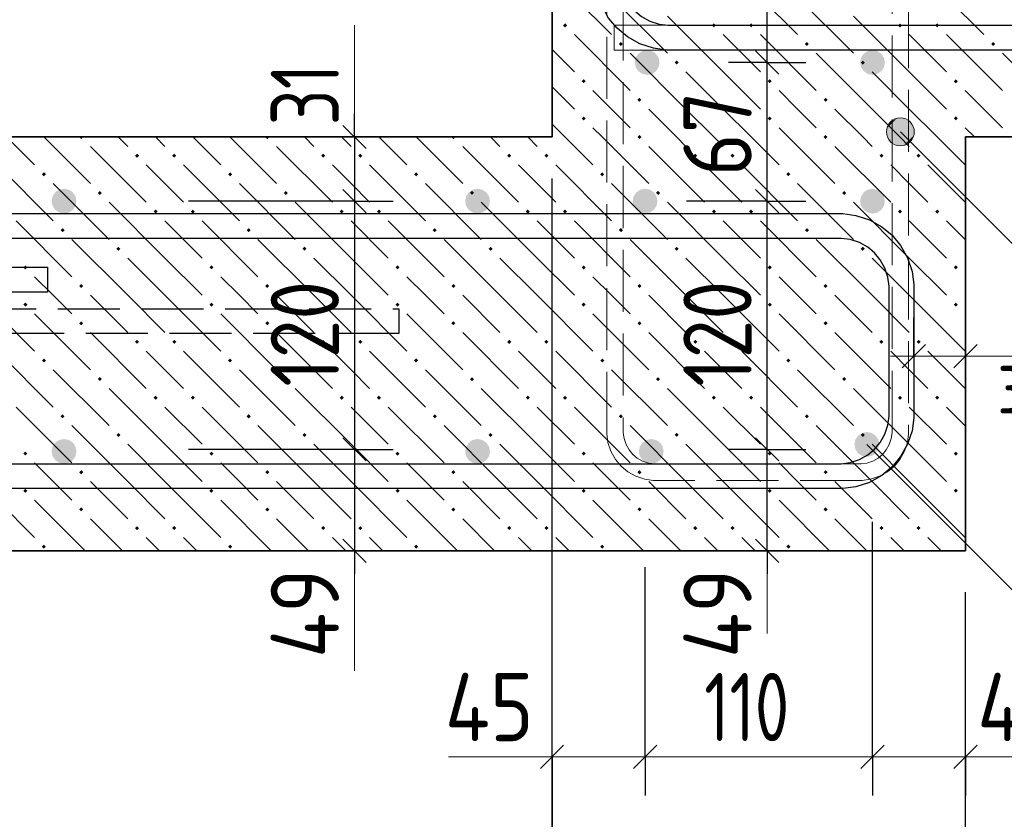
# Model space of a CAD drawing. Header units: millimetres. Extents: x 0 to 50400, y 0 to 35640.
# Tile 6 of 40: x 12764 to 16573, y 3687 to 6779. Entities that reach past the tile are written whole.
import ezdxf

# ---------------------------------------------------------------- set-up
doc = ezdxf.new("R2010")
doc.units = ezdxf.units.MM
doc.linetypes.add('______2', pattern=[324, 240, -84])
for name, color, linetype, lineweight in [('Standard', 7, 'Continuous', 25), ('ЖБ Перекрытие верхний уровень', 7, 'Continuous', 35), ('ЖБ Перекрытие нижний уровень с отделкой', 7, 'Continuous', 35), ('Размерная линия_ общее', 7, 'Continuous', 13), ('Текст_ общее', 7, 'Continuous', 25)]:
    doc.layers.add(name, color=color, linetype=linetype, lineweight=lineweight)
for name, color, linetype, lineweight, true_color in [('Обрамление П-обр. равн.', 7, 'Continuous', 25, 0x5f1e0f), ('Поперечное армирование AW фон', 7, '______2', 13, 0xa0a0a0), ('Фоновоя арматура Х1', 7, 'Continuous', 18, 0x656565)]:
    doc.layers.add(name, color=color, linetype=linetype, lineweight=lineweight, true_color=true_color)
doc.layers.add('Стена фоновая арматура Х1', color=7, linetype='______2', true_color=0xa0a0a0)
doc.styles.add('ISOCPEUR', font='txt')

msp = doc.modelspace()

# ---------------------------------------------------------------- hatches: boundary and pattern name
at = {"layer": 'ЖБ Перекрытие верхний уровень', "linetype": 'Continuous', "lineweight": 18, "transparency": 33554687}
for points in [[(14865.7, 6757.4), (14873.5, 6765.2), (14881.3, 6757.4), (14873.5, 6749.6)], [(15441.7, 6757.4), (15449.5, 6765.2), (15457.3, 6757.4), (15449.5, 6749.6)], [(15585.7, 6757.4), (15593.5, 6765.2), (15601.3, 6757.4), (15593.5, 6749.6)], [(16161.7, 6757.4), (16169.5, 6765.2), (16177.3, 6757.4), (16169.5, 6749.6)], [(16305.7, 6757.4), (16313.5, 6765.2), (16321.3, 6757.4), (16313.5, 6749.6)], [(15081.7, 6685.4), (15089.5, 6693.2), (15097.3, 6685.4), (15089.5, 6677.6)], [(15801.7, 6685.4), (15809.5, 6693.2), (15817.3, 6685.4), (15809.5, 6677.6)], [(16521.7, 6685.4), (16529.5, 6693.2), (16537.3, 6685.4), (16529.5, 6677.6)], [(15297.7, 6613.4), (15305.5, 6621.2), (15313.3, 6613.4), (15305.5, 6605.6)], [(16017.7, 6613.4), (16025.5, 6621.2), (16033.3, 6613.4), (16025.5, 6605.6)], [(14937.7, 6541.4), (14945.5, 6549.2), (14953.3, 6541.4), (14945.5, 6533.6)], [(15657.7, 6541.4), (15665.5, 6549.2), (15673.3, 6541.4), (15665.5, 6533.6)], [(16377.7, 6541.4), (16385.5, 6549.2), (16393.3, 6541.4), (16385.5, 6533.6)], [(15153.7, 6469.4), (15161.5, 6477.2), (15169.3, 6469.4), (15161.5, 6461.6)], [(15873.7, 6469.4), (15881.5, 6477.2), (15889.3, 6469.4), (15881.5, 6461.6)], [(14937.7, 6397.4), (14945.5, 6405.2), (14953.3, 6397.4), (14945.5, 6389.6)], [(15657.7, 6397.4), (15665.5, 6405.2), (15673.3, 6397.4), (15665.5, 6389.6)], [(16377.7, 6397.4), (16385.5, 6405.2), (16393.3, 6397.4), (16385.5, 6389.6)], [(15154, 6325.7), (15161.5, 6333.2), (15168.9, 6325.7)], [(15874, 6325.7), (15881.5, 6333.2), (15888.9, 6325.7)]]:
    msp.add_hatch(color=7, dxfattribs=at).paths.add_polyline_path(points, flags=16)
at = {"layer": 'ЖБ Перекрытие нижний уровень с отделкой', "linetype": 'Continuous', "lineweight": 18, "transparency": 33554687}
for points in [[(12993.7, 6325.4), (12994, 6325.7), (13008.9, 6325.7), (13009.3, 6325.4), (13001.5, 6317.6)], [(13713.7, 6325.4), (13714, 6325.7), (13728.9, 6325.7), (13729.3, 6325.4), (13721.5, 6317.6)], [(14433.7, 6325.4), (14434, 6325.7), (14448.9, 6325.7), (14449.3, 6325.4), (14441.5, 6317.6)], [(15153.7, 6325.4), (15154, 6325.7), (15168.9, 6325.7), (15169.3, 6325.4), (15161.5, 6317.6)], [(15873.7, 6325.4), (15874, 6325.7), (15888.9, 6325.7), (15889.3, 6325.4), (15881.5, 6317.6)], [(13209.7, 6253.4), (13217.5, 6261.2), (13225.3, 6253.4), (13217.5, 6245.6)], [(13353.7, 6253.4), (13361.5, 6261.2), (13369.3, 6253.4), (13361.5, 6245.6)], [(13929.7, 6253.4), (13937.5, 6261.2), (13945.3, 6253.4), (13937.5, 6245.6)], [(14073.7, 6253.4), (14081.5, 6261.2), (14089.3, 6253.4), (14081.5, 6245.6)], [(14649.7, 6253.4), (14657.5, 6261.2), (14665.3, 6253.4), (14657.5, 6245.6)], [(14793.7, 6253.4), (14801.5, 6261.2), (14809.3, 6253.4), (14801.5, 6245.6)], [(15369.7, 6253.4), (15377.5, 6261.2), (15385.3, 6253.4), (15377.5, 6245.6)], [(15513.7, 6253.4), (15521.5, 6261.2), (15529.3, 6253.4), (15521.5, 6245.6)], [(16089.7, 6253.4), (16097.5, 6261.2), (16105.3, 6253.4), (16097.5, 6245.6)], [(16233.7, 6253.4), (16241.5, 6261.2), (16249.3, 6253.4), (16241.5, 6245.6)], [(12849.7, 6181.4), (12857.5, 6189.2), (12865.3, 6181.4), (12857.5, 6173.6)], [(13569.7, 6181.4), (13577.5, 6189.2), (13585.3, 6181.4), (13577.5, 6173.6)], [(14289.7, 6181.4), (14297.5, 6189.2), (14305.3, 6181.4), (14297.5, 6173.6)], [(15009.7, 6181.4), (15017.5, 6189.2), (15025.3, 6181.4), (15017.5, 6173.6)], [(15729.7, 6181.4), (15737.5, 6189.2), (15745.3, 6181.4), (15737.5, 6173.6)], [(13065.7, 6109.4), (13073.5, 6117.2), (13081.3, 6109.4), (13073.5, 6101.6)], [(13785.7, 6109.4), (13793.5, 6117.2), (13801.3, 6109.4), (13793.5, 6101.6)], [(14505.7, 6109.4), (14513.5, 6117.2), (14521.3, 6109.4), (14513.5, 6101.6)], [(15225.7, 6109.4), (15233.5, 6117.2), (15241.3, 6109.4), (15233.5, 6101.6)], [(15945.7, 6109.4), (15953.5, 6117.2), (15961.3, 6109.4), (15953.5, 6101.6)], [(13281.7, 6037.4), (13289.5, 6045.2), (13297.3, 6037.4), (13289.5, 6029.6)], [(13425.7, 6037.4), (13433.5, 6045.2), (13441.3, 6037.4), (13433.5, 6029.6)], [(14001.7, 6037.4), (14009.5, 6045.2), (14017.3, 6037.4), (14009.5, 6029.6)], [(14145.7, 6037.4), (14153.5, 6045.2), (14161.3, 6037.4), (14153.5, 6029.6)], [(14721.7, 6037.4), (14729.5, 6045.2), (14737.3, 6037.4), (14729.5, 6029.6)], [(14865.7, 6037.4), (14873.5, 6045.2), (14881.3, 6037.4), (14873.5, 6029.6)], [(15441.7, 6037.4), (15449.5, 6045.2), (15457.3, 6037.4), (15449.5, 6029.6)], [(15585.7, 6037.4), (15593.5, 6045.2), (15601.3, 6037.4), (15593.5, 6029.6)], [(16161.7, 6037.4), (16169.5, 6045.2), (16177.3, 6037.4), (16169.5, 6029.6)], [(16305.7, 6037.4), (16313.5, 6045.2), (16321.3, 6037.4), (16313.5, 6029.6)], [(12921.7, 5965.4), (12929.5, 5973.2), (12937.3, 5965.4), (12929.5, 5957.6)], [(13641.7, 5965.4), (13649.5, 5973.2), (13657.3, 5965.4), (13649.5, 5957.6)], [(14361.7, 5965.4), (14369.5, 5973.2), (14377.3, 5965.4), (14369.5, 5957.6)], [(15081.7, 5965.4), (15089.5, 5973.2), (15097.3, 5965.4), (15089.5, 5957.6)], [(15801.7, 5965.4), (15809.5, 5973.2), (15817.3, 5965.4), (15809.5, 5957.6)], [(13137.7, 5893.4), (13145.5, 5901.2), (13153.3, 5893.4), (13145.5, 5885.6)], [(13857.7, 5893.4), (13865.5, 5901.2), (13873.3, 5893.4), (13865.5, 5885.6)], [(14577.7, 5893.4), (14585.5, 5901.2), (14593.3, 5893.4), (14585.5, 5885.6)], [(15297.7, 5893.4), (15305.5, 5901.2), (15313.3, 5893.4), (15305.5, 5885.6)], [(16017.7, 5893.4), (16025.5, 5901.2), (16033.3, 5893.4), (16025.5, 5885.6)], [(12777.7, 5821.4), (12785.5, 5829.2), (12793.3, 5821.4), (12785.5, 5813.6)], [(13497.7, 5821.4), (13505.5, 5829.2), (13513.3, 5821.4), (13505.5, 5813.6)], [(14217.7, 5821.4), (14225.5, 5829.2), (14233.3, 5821.4), (14225.5, 5813.6)], [(14937.7, 5821.4), (14945.5, 5829.2), (14953.3, 5821.4), (14945.5, 5813.6)], [(15657.7, 5821.4), (15665.5, 5829.2), (15673.3, 5821.4), (15665.5, 5813.6)], [(16377.7, 5821.4), (16385.5, 5829.2), (16393.3, 5821.4), (16385.5, 5813.6)], [(12993.7, 5749.4), (13001.5, 5757.2), (13009.3, 5749.4), (13001.5, 5741.6)], [(13713.7, 5749.4), (13721.5, 5757.2), (13729.3, 5749.4), (13721.5, 5741.6)], [(14433.7, 5749.4), (14441.5, 5757.2), (14449.3, 5749.4), (14441.5, 5741.6)], [(15153.7, 5749.4), (15161.5, 5757.2), (15169.3, 5749.4), (15161.5, 5741.6)], [(15873.7, 5749.4), (15881.5, 5757.2), (15889.3, 5749.4), (15881.5, 5741.6)], [(12777.7, 5677.4), (12785.5, 5685.2), (12793.3, 5677.4), (12785.5, 5669.6)], [(13497.7, 5677.4), (13505.5, 5685.2), (13513.3, 5677.4), (13505.5, 5669.6)], [(14217.7, 5677.4), (14225.5, 5685.2), (14233.3, 5677.4), (14225.5, 5669.6)], [(14937.7, 5677.4), (14945.5, 5685.2), (14953.3, 5677.4), (14945.5, 5669.6)], [(15657.7, 5677.4), (15665.5, 5685.2), (15673.3, 5677.4), (15665.5, 5669.6)], [(16377.7, 5677.4), (16385.5, 5685.2), (16393.3, 5677.4), (16385.5, 5669.6)], [(12993.7, 5605.4), (13001.5, 5613.2), (13009.3, 5605.4), (13001.5, 5597.6)], [(13713.7, 5605.4), (13721.5, 5613.2), (13729.3, 5605.4), (13721.5, 5597.6)], [(14433.7, 5605.4), (14441.5, 5613.2), (14449.3, 5605.4), (14441.5, 5597.6)], [(15153.7, 5605.4), (15161.5, 5613.2), (15169.3, 5605.4), (15161.5, 5597.6)], [(15873.7, 5605.4), (15881.5, 5613.2), (15889.3, 5605.4), (15881.5, 5597.6)], [(13209.7, 5533.4), (13217.5, 5541.2), (13225.3, 5533.4), (13217.5, 5525.6)], [(13353.7, 5533.4), (13361.5, 5541.2), (13369.3, 5533.4), (13361.5, 5525.6)], [(13929.7, 5533.4), (13937.5, 5541.2), (13945.3, 5533.4), (13937.5, 5525.6)], [(14073.7, 5533.4), (14081.5, 5541.2), (14089.3, 5533.4), (14081.5, 5525.6)], [(14649.7, 5533.4), (14657.5, 5541.2), (14665.3, 5533.4), (14657.5, 5525.6)], [(14793.7, 5533.4), (14801.5, 5541.2), (14809.3, 5533.4), (14801.5, 5525.6)], [(15369.7, 5533.4), (15377.5, 5541.2), (15385.3, 5533.4), (15377.5, 5525.6)], [(15513.7, 5533.4), (15521.5, 5541.2), (15529.3, 5533.4), (15521.5, 5525.6)], [(16089.7, 5533.4), (16097.5, 5541.2), (16105.3, 5533.4), (16097.5, 5525.6)], [(16233.7, 5533.4), (16241.5, 5541.2), (16249.3, 5533.4), (16241.5, 5525.6)], [(12849.7, 5461.4), (12857.5, 5469.2), (12865.3, 5461.4), (12857.5, 5453.6)], [(13569.7, 5461.4), (13577.5, 5469.2), (13585.3, 5461.4), (13577.5, 5453.6)], [(14289.7, 5461.4), (14297.5, 5469.2), (14305.3, 5461.4), (14297.5, 5453.6)], [(15009.7, 5461.4), (15017.5, 5469.2), (15025.3, 5461.4), (15017.5, 5453.6)], [(15729.7, 5461.4), (15737.5, 5469.2), (15745.3, 5461.4), (15737.5, 5453.6)], [(13065.7, 5389.4), (13073.5, 5397.2), (13081.3, 5389.4), (13073.5, 5381.6)], [(13785.7, 5389.4), (13793.5, 5397.2), (13801.3, 5389.4), (13793.5, 5381.6)], [(14505.7, 5389.4), (14513.5, 5397.2), (14521.3, 5389.4), (14513.5, 5381.6)], [(15225.7, 5389.4), (15233.5, 5397.2), (15241.3, 5389.4), (15233.5, 5381.6)], [(15945.7, 5389.4), (15953.5, 5397.2), (15961.3, 5389.4), (15953.5, 5381.6)], [(13281.7, 5317.4), (13289.5, 5325.2), (13297.3, 5317.4), (13289.5, 5309.6)], [(13425.7, 5317.4), (13433.5, 5325.2), (13441.3, 5317.4), (13433.5, 5309.6)], [(14001.7, 5317.4), (14009.5, 5325.2), (14017.3, 5317.4), (14009.5, 5309.6)], [(14145.7, 5317.4), (14153.5, 5325.2), (14161.3, 5317.4), (14153.5, 5309.6)], [(14721.7, 5317.4), (14729.5, 5325.2), (14737.3, 5317.4), (14729.5, 5309.6)], [(14865.7, 5317.4), (14873.5, 5325.2), (14881.3, 5317.4), (14873.5, 5309.6)], [(15441.7, 5317.4), (15449.5, 5325.2), (15457.3, 5317.4), (15449.5, 5309.6)], [(15585.7, 5317.4), (15593.5, 5325.2), (15601.3, 5317.4), (15593.5, 5309.6)], [(16161.7, 5317.4), (16169.5, 5325.2), (16177.3, 5317.4), (16169.5, 5309.6)], [(16305.7, 5317.4), (16313.5, 5325.2), (16321.3, 5317.4), (16313.5, 5309.6)], [(12921.7, 5245.4), (12929.5, 5253.2), (12937.3, 5245.4), (12929.5, 5237.6)], [(13641.7, 5245.4), (13649.5, 5253.2), (13657.3, 5245.4), (13649.5, 5237.6)], [(14361.7, 5245.4), (14369.5, 5253.2), (14377.3, 5245.4), (14369.5, 5237.6)], [(15081.7, 5245.4), (15089.5, 5253.2), (15097.3, 5245.4), (15089.5, 5237.6)], [(15801.7, 5245.4), (15809.5, 5253.2), (15817.3, 5245.4), (15809.5, 5237.6)], [(13137.7, 5173.4), (13145.5, 5181.2), (13153.3, 5173.4), (13145.5, 5165.6)], [(13857.7, 5173.4), (13865.5, 5181.2), (13873.3, 5173.4), (13865.5, 5165.6)], [(14577.7, 5173.4), (14585.5, 5181.2), (14593.3, 5173.4), (14585.5, 5165.6)], [(15297.7, 5173.4), (15305.5, 5181.2), (15313.3, 5173.4), (15305.5, 5165.6)], [(16017.7, 5173.4), (16025.5, 5181.2), (16033.3, 5173.4), (16025.5, 5165.6)], [(12777.7, 5101.4), (12785.5, 5109.2), (12793.3, 5101.4), (12785.5, 5093.6)], [(13497.7, 5101.4), (13505.5, 5109.2), (13513.3, 5101.4), (13505.5, 5093.6)], [(14217.7, 5101.4), (14225.5, 5109.2), (14233.3, 5101.4), (14225.5, 5093.6)], [(14937.7, 5101.4), (14945.5, 5109.2), (14953.3, 5101.4), (14945.5, 5093.6)], [(15657.7, 5101.4), (15665.5, 5109.2), (15673.3, 5101.4), (15665.5, 5093.6)], [(16377.7, 5101.4), (16385.5, 5109.2), (16393.3, 5101.4), (16385.5, 5093.6)], [(12993.7, 5029.4), (13001.5, 5037.2), (13009.3, 5029.4), (13001.5, 5021.6)], [(13713.7, 5029.4), (13721.5, 5037.2), (13729.3, 5029.4), (13721.5, 5021.6)], [(14433.7, 5029.4), (14441.5, 5037.2), (14449.3, 5029.4), (14441.5, 5021.6)], [(15153.7, 5029.4), (15161.5, 5037.2), (15169.3, 5029.4), (15161.5, 5021.6)], [(15873.7, 5029.4), (15881.5, 5037.2), (15889.3, 5029.4), (15881.5, 5021.6)], [(12777.7, 4957.4), (12785.5, 4965.2), (12793.3, 4957.4), (12785.5, 4949.6)], [(13497.7, 4957.4), (13505.5, 4965.2), (13513.3, 4957.4), (13505.5, 4949.6)], [(14217.7, 4957.4), (14225.5, 4965.2), (14233.3, 4957.4), (14225.5, 4949.6)], [(14937.7, 4957.4), (14945.5, 4965.2), (14953.3, 4957.4), (14945.5, 4949.6)], [(15657.7, 4957.4), (15665.5, 4965.2), (15673.3, 4957.4), (15665.5, 4949.6)], [(16377.7, 4957.4), (16385.5, 4965.2), (16393.3, 4957.4), (16385.5, 4949.6)], [(12993.7, 4885.4), (13001.5, 4893.2), (13009.3, 4885.4), (13001.5, 4877.6)], [(13713.7, 4885.4), (13721.5, 4893.2), (13729.3, 4885.4), (13721.5, 4877.6)], [(14433.7, 4885.4), (14441.5, 4893.2), (14449.3, 4885.4), (14441.5, 4877.6)], [(15153.7, 4885.4), (15161.5, 4893.2), (15169.3, 4885.4), (15161.5, 4877.6)], [(15873.7, 4885.4), (15881.5, 4893.2), (15889.3, 4885.4), (15881.5, 4877.6)], [(13209.7, 4813.4), (13217.5, 4821.2), (13225.3, 4813.4), (13217.5, 4805.6)], [(13353.7, 4813.4), (13361.5, 4821.2), (13369.3, 4813.4), (13361.5, 4805.6)], [(13929.7, 4813.4), (13937.5, 4821.2), (13945.3, 4813.4), (13937.5, 4805.6)], [(14073.7, 4813.4), (14081.5, 4821.2), (14089.3, 4813.4), (14081.5, 4805.6)], [(14649.7, 4813.4), (14657.5, 4821.2), (14665.3, 4813.4), (14657.5, 4805.6)], [(14793.7, 4813.4), (14801.5, 4821.2), (14809.3, 4813.4), (14801.5, 4805.6)], [(15369.7, 4813.4), (15377.5, 4821.2), (15385.3, 4813.4), (15377.5, 4805.6)], [(15513.7, 4813.4), (15521.5, 4821.2), (15529.3, 4813.4), (15521.5, 4805.6)], [(16089.7, 4813.4), (16097.5, 4821.2), (16105.3, 4813.4), (16097.5, 4805.6)], [(16233.7, 4813.4), (16241.5, 4821.2), (16249.3, 4813.4), (16241.5, 4805.6)], [(12849.7, 4741.4), (12857.5, 4749.2), (12865.3, 4741.4), (12857.5, 4733.6)], [(13569.7, 4741.4), (13577.5, 4749.2), (13585.3, 4741.4), (13577.5, 4733.6)], [(14289.7, 4741.4), (14297.5, 4749.2), (14305.3, 4741.4), (14297.5, 4733.6)], [(15009.7, 4741.4), (15017.5, 4749.2), (15025.3, 4741.4), (15017.5, 4733.6)], [(15729.7, 4741.4), (15737.5, 4749.2), (15745.3, 4741.4), (15737.5, 4733.6)]]:
    msp.add_hatch(color=7, dxfattribs=at).paths.add_polyline_path(points, flags=16)
at = {"layer": 'Текст_ общее', "linetype": 'Continuous', "lineweight": 13, "transparency": 33554687}
for points in [[(16119, 6359.5), (16157.1, 6397.6), (16132.7, 6383.9)], [(16157.1, 6397.6), (16119, 6359.5), (16119, 6332)], [(16157.1, 6397.6), (16119, 6332), (16184.6, 6397.6)], [(16184.6, 6397.6), (16119, 6332), (16132.7, 6307.5)], [(16184.6, 6397.6), (16132.7, 6307.5), (16209.1, 6383.9)], [(16209.1, 6383.9), (16132.7, 6307.5), (16157.1, 6293.8)], [(16209.1, 6383.9), (16157.1, 6293.8), (16222.8, 6359.5)], [(16222.8, 6359.5), (16157.1, 6293.8), (16184.6, 6293.8)], [(16222.8, 6359.5), (16184.6, 6293.8), (16222.8, 6332)], [(16222.8, 6332), (16184.6, 6293.8), (16209.1, 6307.5)]]:
    msp.add_hatch(color=7, dxfattribs=at).paths.add_polyline_path(points)
at = {"layer": 'Фоновоя арматура Х1', "linetype": 'Continuous', "lineweight": 18, "transparency": 33554687}
for points in [[(15239.1, 6613.7), (15235.5, 6632.1), (15225.1, 6647.7), (15209.5, 6658.1), (15191.1, 6661.7), (15172.8, 6658.1), (15157.2, 6647.7), (15146.8, 6632.1), (15143.1, 6613.7), (15146.8, 6595.3), (15157.2, 6579.8), (15172.8, 6569.4), (15191.1, 6565.7), (15209.5, 6569.4), (15225.1, 6579.8), (15235.5, 6595.3)], [(16111.1, 6613.7), (16107.5, 6632.1), (16097.1, 6647.7), (16081.5, 6658.1), (16063.1, 6661.7), (16044.8, 6658.1), (16029.2, 6647.7), (16018.8, 6632.1), (16015.1, 6613.7), (16018.8, 6595.3), (16029.2, 6579.8), (16044.8, 6569.4), (16063.1, 6565.7), (16081.5, 6569.4), (16097.1, 6579.8), (16107.5, 6595.3)], [(16111.1, 6613.7), (16107.5, 6632.1), (16097.1, 6647.7), (16081.5, 6658.1), (16063.1, 6661.7), (16044.8, 6658.1), (16029.2, 6647.7), (16018.8, 6632.1), (16015.1, 6613.7), (16018.8, 6595.3), (16029.2, 6579.8), (16044.8, 6569.4), (16063.1, 6565.7), (16081.5, 6569.4), (16097.1, 6579.8), (16107.5, 6595.3)], [(12983.1, 6077.7), (12979.5, 6096.1), (12969.1, 6111.7), (12953.5, 6122.1), (12935.1, 6125.7), (12916.8, 6122.1), (12901.2, 6111.7), (12890.8, 6096.1), (12887.1, 6077.7), (12890.8, 6059.3), (12901.2, 6043.8), (12916.8, 6033.4), (12935.1, 6029.7), (12953.5, 6033.4), (12969.1, 6043.8), (12979.5, 6059.3)], [(14583.1, 6077.7), (14579.5, 6096.1), (14569.1, 6111.7), (14553.5, 6122.1), (14535.1, 6125.7), (14516.8, 6122.1), (14501.2, 6111.7), (14490.8, 6096.1), (14487.1, 6077.7), (14490.8, 6059.3), (14501.2, 6043.8), (14516.8, 6033.4), (14535.1, 6029.7), (14553.5, 6033.4), (14569.1, 6043.8), (14579.5, 6059.3)], [(15231.1, 6077.7), (15227.5, 6096.1), (15217.1, 6111.7), (15201.5, 6122.1), (15183.1, 6125.7), (15164.8, 6122.1), (15149.2, 6111.7), (15138.8, 6096.1), (15135.1, 6077.7), (15138.8, 6059.3), (15149.2, 6043.8), (15164.8, 6033.4), (15183.1, 6029.7), (15201.5, 6033.4), (15217.1, 6043.8), (15227.5, 6059.3)], [(16111.1, 6077.7), (16107.5, 6096.1), (16097.1, 6111.7), (16081.5, 6122.1), (16063.1, 6125.7), (16044.8, 6122.1), (16029.2, 6111.7), (16018.8, 6096.1), (16015.1, 6077.7), (16018.8, 6059.3), (16029.2, 6043.8), (16044.8, 6033.4), (16063.1, 6029.7), (16081.5, 6033.4), (16097.1, 6043.8), (16107.5, 6059.3)], [(16089.2, 5136.7), (16085.5, 5155.1), (16075.1, 5170.7), (16059.6, 5181.1), (16041.2, 5184.7), (16022.8, 5181.1), (16007.2, 5170.7), (15996.8, 5155.1), (15993.2, 5136.7), (15996.8, 5118.4), (16007.2, 5102.8), (16022.8, 5092.4), (16041.2, 5088.7), (16059.6, 5092.4), (16075.1, 5102.8), (16085.5, 5118.4)], [(12983.1, 5109.7), (12979.5, 5128.1), (12969.1, 5143.7), (12953.5, 5154.1), (12935.1, 5157.7), (12916.8, 5154.1), (12901.2, 5143.7), (12890.8, 5128.1), (12887.1, 5109.7), (12890.8, 5091.3), (12901.2, 5075.8), (12916.8, 5065.4), (12935.1, 5061.7), (12953.5, 5065.4), (12969.1, 5075.8), (12979.5, 5091.3)], [(14583.1, 5109.7), (14579.5, 5128.1), (14569.1, 5143.7), (14553.5, 5154.1), (14535.1, 5157.7), (14516.8, 5154.1), (14501.2, 5143.7), (14490.8, 5128.1), (14487.1, 5109.7), (14490.8, 5091.3), (14501.2, 5075.8), (14516.8, 5065.4), (14535.1, 5061.7), (14553.5, 5065.4), (14569.1, 5075.8), (14579.5, 5091.3)], [(15255.1, 5109.7), (15251.5, 5128.1), (15241.1, 5143.7), (15225.5, 5154.1), (15207.1, 5157.7), (15188.8, 5154.1), (15173.2, 5143.7), (15162.8, 5128.1), (15159.1, 5109.7), (15162.8, 5091.3), (15173.2, 5075.8), (15188.8, 5065.4), (15207.1, 5061.7), (15225.5, 5065.4), (15241.1, 5075.8), (15251.5, 5091.3)]]:
    msp.add_hatch(color=7, dxfattribs=at).paths.add_polyline_path(points)

# ---------------------------------------------------------------- linework, layer by layer
at = {"layer": 'Standard', "color": 7, "linetype": 'Continuous', "lineweight": 13, "transparency": 33554687}
for p, q in [((14058.8, 6325.7), (14058.8, 6757.7)), ((16423.1, 5478), (16903.1, 5478)), ((14058.8, 4261.7), (14058.8, 4725.7)), ((15655.4, 4725.7), (15655.4, 4405.7)), ((14823.1, 3929), (14423.1, 3929)), ((16423.1, 3929), (16823.1, 3929))]:
    msp.add_line(p, q, dxfattribs=at)
msp.add_lwpolyline([(16041.2, 5136.7), (17285.7, 3892.2), (17285.7, 1668.2), (22885.7, 1668.2)], dxfattribs=at)
at = {"layer": 'ЖБ Перекрытие верхний уровень', "color": 7, "linetype": 'Continuous', "lineweight": 35, "transparency": 33554687}
for p, q in [((14823.1, 7925.7), (14823.1, 6325.7)), ((16423.1, 6325.7), (21044.2, 6325.7))]:
    msp.add_line(p, q, dxfattribs=at)
at = {"layer": 'ЖБ Перекрытие верхний уровень', "color": 9, "linetype": 'Continuous', "lineweight": 18, "true_color": 0xc7c7c7, "transparency": 33554687}
for p, q in [((14837.5, 6937.4), (15053.5, 6721.4)), ((15557.5, 6937.4), (15773.5, 6721.4)), ((16277.5, 6937.4), (16493.5, 6721.4)), ((15053.5, 6865.4), (15269.5, 6649.4)), ((15773.5, 6865.4), (15989.5, 6649.4)), ((15485.5, 6577.4), (15269.5, 6793.4)), ((16205.5, 6577.4), (15989.5, 6793.4)), ((14909.5, 6721.4), (15125.5, 6505.4)), ((15485.5, 6721.4), (15629.5, 6577.4)), ((15629.5, 6721.4), (15845.5, 6505.4)), ((16205.5, 6721.4), (16349.5, 6577.4)), ((16349.5, 6721.4), (16565.5, 6505.4)), ((14823.1, 6663.7), (14909.5, 6577.4)), ((15341.5, 6433.4), (15125.5, 6649.4)), ((16061.5, 6433.4), (15845.5, 6649.4)), ((16781.5, 6433.4), (16565.5, 6649.4)), ((15341.5, 6577.4), (15485.5, 6433.4)), ((15485.5, 6577.4), (15629.5, 6433.4)), ((16061.5, 6577.4), (16205.5, 6433.4)), ((16205.5, 6577.4), (16349.5, 6433.4)), ((14823.1, 6519.7), (14909.5, 6433.4)), ((15053.5, 6433.4), (14981.5, 6505.4)), ((15773.5, 6433.4), (15701.5, 6505.4)), ((16493.5, 6433.4), (16421.5, 6505.4)), ((15125.5, 6361.4), (15053.5, 6433.4)), ((15197.5, 6433.4), (15305.1, 6325.7)), ((15341.5, 6433.4), (15449.1, 6325.7)), ((15485.5, 6433.4), (15593.1, 6325.7)), ((15845.5, 6361.4), (15773.5, 6433.4)), ((15917.5, 6433.4), (16025.1, 6325.7)), ((16061.5, 6433.4), (16169.1, 6325.7)), ((16205.5, 6433.4), (16313.1, 6325.7)), ((16565.5, 6361.4), (16493.5, 6433.4)), ((14823.1, 6375.7), (14873.1, 6325.7)), ((14981.5, 6361.4), (15017.1, 6325.7)), ((15701.5, 6361.4), (15737.1, 6325.7)), ((16421.5, 6361.4), (16457.1, 6325.7))]:
    msp.add_line(p, q, dxfattribs=at)
at = {"layer": 'ЖБ Перекрытие нижний уровень с отделкой', "color": 7, "linetype": 'Continuous', "lineweight": 35, "transparency": 33554687}
for p, q in [((14823.1, 6325.7), (6823.1, 6325.7)), ((16423.1, 4725.7), (16423.1, 6325.7)), ((8823.1, 4725.7), (16423.1, 4725.7))]:
    msp.add_line(p, q, dxfattribs=at)
at = {"layer": 'ЖБ Перекрытие нижний уровень с отделкой', "color": 9, "linetype": 'Continuous', "lineweight": 18, "true_color": 0xc7c7c7, "transparency": 33554687}
for p, q in [((12713.1, 6325.7), (12821.5, 6217.4)), ((12857.1, 6325.7), (13037.5, 6145.4)), ((13145.1, 6325.7), (13181.5, 6289.4)), ((13289.1, 6325.7), (13325.5, 6289.4)), ((13433.1, 6325.7), (13541.5, 6217.4)), ((13577.1, 6325.7), (13757.5, 6145.4)), ((13865.1, 6325.7), (13901.5, 6289.4)), ((14009.1, 6325.7), (14045.5, 6289.4)), ((14153.1, 6325.7), (14261.5, 6217.4)), ((14297.1, 6325.7), (14477.5, 6145.4)), ((14585.1, 6325.7), (14621.5, 6289.4)), ((14729.1, 6325.7), (14765.5, 6289.4)), ((14873.1, 6325.7), (14981.5, 6217.4)), ((15017.1, 6325.7), (15197.5, 6145.4)), ((15305.1, 6325.7), (15341.5, 6289.4)), ((15449.1, 6325.7), (15485.5, 6289.4)), ((15593.1, 6325.7), (15701.5, 6217.4)), ((15737.1, 6325.7), (15917.5, 6145.4)), ((16025.1, 6325.7), (16061.5, 6289.4)), ((16169.1, 6325.7), (16205.5, 6289.4)), ((16313.1, 6325.7), (16421.5, 6217.4)), ((13037.5, 6289.4), (13253.5, 6073.4)), ((13757.5, 6289.4), (13973.5, 6073.4)), ((14477.5, 6289.4), (14693.5, 6073.4)), ((15197.5, 6289.4), (15413.5, 6073.4)), ((15917.5, 6289.4), (16133.5, 6073.4)), ((12677.5, 6217.4), (12893.5, 6001.4)), ((13325.5, 6145.4), (13253.5, 6217.4)), ((13397.5, 6217.4), (13613.5, 6001.4)), ((14045.5, 6145.4), (13973.5, 6217.4)), ((14117.5, 6217.4), (14333.5, 6001.4)), ((14765.5, 6145.4), (14693.5, 6217.4)), ((14837.5, 6217.4), (15053.5, 6001.4)), ((15485.5, 6145.4), (15413.5, 6217.4)), ((15557.5, 6217.4), (15773.5, 6001.4)), ((16205.5, 6145.4), (16133.5, 6217.4)), ((16277.5, 6217.4), (16423.1, 6071.7)), ((12893.5, 6145.4), (13109.5, 5929.4)), ((13397.5, 6073.4), (13325.5, 6145.4)), ((13613.5, 6145.4), (13829.5, 5929.4)), ((14117.5, 6073.4), (14045.5, 6145.4)), ((14333.5, 6145.4), (14549.5, 5929.4)), ((14837.5, 6073.4), (14765.5, 6145.4)), ((15053.5, 6145.4), (15269.5, 5929.4)), ((15557.5, 6073.4), (15485.5, 6145.4)), ((15773.5, 6145.4), (15989.5, 5929.4)), ((16277.5, 6073.4), (16205.5, 6145.4)), ((13325.5, 5857.4), (13109.5, 6073.4)), ((14045.5, 5857.4), (13829.5, 6073.4)), ((14765.5, 5857.4), (14549.5, 6073.4)), ((15485.5, 5857.4), (15269.5, 6073.4)), ((16205.5, 5857.4), (15989.5, 6073.4)), ((12749.5, 6001.4), (12965.5, 5785.4)), ((13325.5, 6001.4), (13469.5, 5857.4)), ((13469.5, 6001.4), (13685.5, 5785.4)), ((14045.5, 6001.4), (14189.5, 5857.4)), ((14189.5, 6001.4), (14405.5, 5785.4)), ((14765.5, 6001.4), (14909.5, 5857.4)), ((14909.5, 6001.4), (15125.5, 5785.4)), ((15485.5, 6001.4), (15629.5, 5857.4)), ((15629.5, 6001.4), (15845.5, 5785.4)), ((16205.5, 6001.4), (16349.5, 5857.4)), ((16349.5, 6001.4), (16423.1, 5927.7)), ((13181.5, 5713.4), (12965.5, 5929.4)), ((13901.5, 5713.4), (13685.5, 5929.4)), ((14621.5, 5713.4), (14405.5, 5929.4)), ((15341.5, 5713.4), (15125.5, 5929.4)), ((16061.5, 5713.4), (15845.5, 5929.4)), ((13181.5, 5857.4), (13325.5, 5713.4)), ((13325.5, 5857.4), (13469.5, 5713.4)), ((13901.5, 5857.4), (14045.5, 5713.4)), ((14045.5, 5857.4), (14189.5, 5713.4)), ((14621.5, 5857.4), (14765.5, 5713.4)), ((14765.5, 5857.4), (14909.5, 5713.4)), ((15341.5, 5857.4), (15485.5, 5713.4)), ((15485.5, 5857.4), (15629.5, 5713.4)), ((16061.5, 5857.4), (16205.5, 5713.4)), ((16205.5, 5857.4), (16349.5, 5713.4)), ((12893.5, 5713.4), (12821.5, 5785.4)), ((13613.5, 5713.4), (13541.5, 5785.4)), ((14333.5, 5713.4), (14261.5, 5785.4)), ((15053.5, 5713.4), (14981.5, 5785.4)), ((15773.5, 5713.4), (15701.5, 5785.4)), ((16423.1, 5783.7), (16421.5, 5785.4)), ((12605.5, 5713.4), (12821.5, 5497.4)), ((12965.5, 5641.4), (12893.5, 5713.4)), ((13037.5, 5713.4), (13181.5, 5569.4)), ((13181.5, 5713.4), (13325.5, 5569.4)), ((13325.5, 5713.4), (13541.5, 5497.4)), ((13685.5, 5641.4), (13613.5, 5713.4)), ((13757.5, 5713.4), (13901.5, 5569.4)), ((13901.5, 5713.4), (14045.5, 5569.4)), ((14045.5, 5713.4), (14261.5, 5497.4)), ((14405.5, 5641.4), (14333.5, 5713.4)), ((14477.5, 5713.4), (14621.5, 5569.4)), ((14621.5, 5713.4), (14765.5, 5569.4)), ((14765.5, 5713.4), (14981.5, 5497.4)), ((15125.5, 5641.4), (15053.5, 5713.4)), ((15197.5, 5713.4), (15341.5, 5569.4)), ((15341.5, 5713.4), (15485.5, 5569.4)), ((15485.5, 5713.4), (15701.5, 5497.4)), ((15845.5, 5641.4), (15773.5, 5713.4)), ((15917.5, 5713.4), (16061.5, 5569.4)), ((16061.5, 5713.4), (16205.5, 5569.4)), ((16205.5, 5713.4), (16421.5, 5497.4)), ((12821.5, 5641.4), (13037.5, 5425.4)), ((13541.5, 5641.4), (13757.5, 5425.4)), ((14261.5, 5641.4), (14477.5, 5425.4)), ((14981.5, 5641.4), (15197.5, 5425.4)), ((15701.5, 5641.4), (15917.5, 5425.4)), ((16421.5, 5641.4), (16423.1, 5639.7)), ((13037.5, 5569.4), (13253.5, 5353.4)), ((13757.5, 5569.4), (13973.5, 5353.4)), ((14477.5, 5569.4), (14693.5, 5353.4)), ((15197.5, 5569.4), (15413.5, 5353.4)), ((15917.5, 5569.4), (16133.5, 5353.4)), ((12677.5, 5497.4), (12893.5, 5281.4)), ((13325.5, 5425.4), (13253.5, 5497.4)), ((13397.5, 5497.4), (13613.5, 5281.4)), ((14045.5, 5425.4), (13973.5, 5497.4)), ((14117.5, 5497.4), (14333.5, 5281.4)), ((14765.5, 5425.4), (14693.5, 5497.4)), ((14837.5, 5497.4), (15053.5, 5281.4)), ((15485.5, 5425.4), (15413.5, 5497.4)), ((15557.5, 5497.4), (15773.5, 5281.4)), ((16205.5, 5425.4), (16133.5, 5497.4)), ((16277.5, 5497.4), (16423.1, 5351.7)), ((12893.5, 5425.4), (13109.5, 5209.4)), ((13397.5, 5353.4), (13325.5, 5425.4)), ((13613.5, 5425.4), (13829.5, 5209.4)), ((14117.5, 5353.4), (14045.5, 5425.4)), ((14333.5, 5425.4), (14549.5, 5209.4)), ((14837.5, 5353.4), (14765.5, 5425.4)), ((15053.5, 5425.4), (15269.5, 5209.4)), ((15557.5, 5353.4), (15485.5, 5425.4)), ((15773.5, 5425.4), (15989.5, 5209.4)), ((16277.5, 5353.4), (16205.5, 5425.4)), ((13325.5, 5137.4), (13109.5, 5353.4)), ((14045.5, 5137.4), (13829.5, 5353.4)), ((14765.5, 5137.4), (14549.5, 5353.4)), ((15485.5, 5137.4), (15269.5, 5353.4)), ((16205.5, 5137.4), (15989.5, 5353.4)), ((12749.5, 5281.4), (12965.5, 5065.4)), ((13325.5, 5281.4), (13469.5, 5137.4)), ((13469.5, 5281.4), (13685.5, 5065.4)), ((14045.5, 5281.4), (14189.5, 5137.4)), ((14189.5, 5281.4), (14405.5, 5065.4)), ((14765.5, 5281.4), (14909.5, 5137.4)), ((14909.5, 5281.4), (15125.5, 5065.4)), ((15485.5, 5281.4), (15629.5, 5137.4)), ((15629.5, 5281.4), (15845.5, 5065.4)), ((16205.5, 5281.4), (16349.5, 5137.4)), ((16349.5, 5281.4), (16423.1, 5207.7)), ((13181.5, 4993.4), (12965.5, 5209.4)), ((13901.5, 4993.4), (13685.5, 5209.4)), ((14621.5, 4993.4), (14405.5, 5209.4)), ((15341.5, 4993.4), (15125.5, 5209.4)), ((16061.5, 4993.4), (15845.5, 5209.4)), ((13181.5, 5137.4), (13325.5, 4993.4)), ((13325.5, 5137.4), (13469.5, 4993.4)), ((13901.5, 5137.4), (14045.5, 4993.4)), ((14045.5, 5137.4), (14189.5, 4993.4)), ((14621.5, 5137.4), (14765.5, 4993.4)), ((14765.5, 5137.4), (14909.5, 4993.4)), ((15341.5, 5137.4), (15485.5, 4993.4)), ((15485.5, 5137.4), (15629.5, 4993.4)), ((16061.5, 5137.4), (16205.5, 4993.4)), ((16205.5, 5137.4), (16349.5, 4993.4)), ((12893.5, 4993.4), (12821.5, 5065.4)), ((13613.5, 4993.4), (13541.5, 5065.4)), ((14333.5, 4993.4), (14261.5, 5065.4)), ((15053.5, 4993.4), (14981.5, 5065.4)), ((15773.5, 4993.4), (15701.5, 5065.4)), ((16423.1, 5063.7), (16421.5, 5065.4)), ((12605.5, 4993.4), (12821.5, 4777.4)), ((12965.5, 4921.4), (12893.5, 4993.4)), ((13037.5, 4993.4), (13181.5, 4849.4)), ((13181.5, 4993.4), (13325.5, 4849.4)), ((13325.5, 4993.4), (13541.5, 4777.4)), ((13685.5, 4921.4), (13613.5, 4993.4)), ((13757.5, 4993.4), (13901.5, 4849.4)), ((13901.5, 4993.4), (14045.5, 4849.4)), ((14045.5, 4993.4), (14261.5, 4777.4)), ((14405.5, 4921.4), (14333.5, 4993.4)), ((14477.5, 4993.4), (14621.5, 4849.4)), ((14621.5, 4993.4), (14765.5, 4849.4)), ((14765.5, 4993.4), (14981.5, 4777.4)), ((15125.5, 4921.4), (15053.5, 4993.4)), ((15197.5, 4993.4), (15341.5, 4849.4)), ((15341.5, 4993.4), (15485.5, 4849.4)), ((15485.5, 4993.4), (15701.5, 4777.4)), ((15845.5, 4921.4), (15773.5, 4993.4)), ((15917.5, 4993.4), (16061.5, 4849.4)), ((16061.5, 4993.4), (16205.5, 4849.4)), ((16205.5, 4993.4), (16421.5, 4777.4)), ((12821.5, 4921.4), (13017.1, 4725.7)), ((13541.5, 4921.4), (13737.1, 4725.7)), ((14261.5, 4921.4), (14457.1, 4725.7)), ((14981.5, 4921.4), (15177.1, 4725.7)), ((15701.5, 4921.4), (15897.1, 4725.7)), ((16421.5, 4921.4), (16423.1, 4919.7)), ((13037.5, 4849.4), (13161.1, 4725.7)), ((13757.5, 4849.4), (13881.1, 4725.7)), ((14477.5, 4849.4), (14601.1, 4725.7)), ((15197.5, 4849.4), (15321.1, 4725.7)), ((15917.5, 4849.4), (16041.1, 4725.7)), ((13305.1, 4725.7), (13253.5, 4777.4)), ((13397.5, 4777.4), (13449.1, 4725.7)), ((14025.1, 4725.7), (13973.5, 4777.4)), ((14117.5, 4777.4), (14169.1, 4725.7)), ((14745.1, 4725.7), (14693.5, 4777.4)), ((14837.5, 4777.4), (14889.1, 4725.7)), ((15465.1, 4725.7), (15413.5, 4777.4)), ((15557.5, 4777.4), (15609.1, 4725.7)), ((16185.1, 4725.7), (16133.5, 4777.4)), ((16277.5, 4777.4), (16329.1, 4725.7))]:
    msp.add_line(p, q, dxfattribs=at)
at = {"layer": 'Обрамление П-обр. равн.', "color": 38, "linetype": 'Continuous', "lineweight": 25, "true_color": 0x5f1e0f, "transparency": 33554687}
for points in [[(19887.1, 6661.7), (15265.3, 6661.7), (15215.3, 6668.7), (15163.1, 6685.9), (15115, 6712.8), (15075.3, 6745.9), (15042.2, 6785.6), (15015.3, 6833.6), (14998.1, 6885.9), (14991.1, 6935.9), (14991.1, 7451.5), (14998.1, 7501.6), (15015.3, 7553.8), (15042.2, 7601.9), (15075.3, 7641.5), (15115, 7674.6), (15163.1, 7701.5), (15215.3, 7718.7), (15265.3, 7725.7), (19887.1, 7725.7)], [(19887.1, 7629.7), (15272, 7629.7), (15237.1, 7624.9), (15201.9, 7613.2), (15169.7, 7595.2), (15143.5, 7573.3), (15121.6, 7547.2), (15103.6, 7514.9), (15092, 7479.7), (15087.1, 7444.8), (15087.1, 6942.6), (15092, 6907.7), (15103.6, 6872.5), (15121.6, 6840.3), (15143.5, 6814.1), (15169.7, 6792.2), (15201.9, 6774.2), (15237.1, 6762.6), (15272, 6757.7), (19887.1, 6757.7)], [(7087.1, 6029.7), (15948.9, 6029.7), (15999, 6022.7), (16051.2, 6005.5), (16099.3, 5978.6), (16138.9, 5945.5), (16172, 5905.9), (16198.9, 5857.8), (16216.2, 5805.6), (16223.1, 5755.5), (16223.1, 5239.9), (16216.2, 5189.9), (16198.9, 5137.6), (16172, 5089.6), (16138.9, 5049.9), (16099.3, 5016.8), (16051.2, 4989.9), (15999, 4972.7), (15948.9, 4965.7), (7087.1, 4965.7)], [(7087.1, 5061.7), (15942.3, 5061.7), (15977.2, 5066.6), (16012.4, 5078.2), (16044.6, 5096.2), (16070.8, 5118.1), (16092.6, 5144.3), (16110.7, 5176.5), (16122.3, 5211.7), (16127.1, 5246.6), (16127.1, 5748.9), (16122.3, 5783.7), (16110.7, 5818.9), (16092.6, 5851.2), (16070.8, 5877.3), (16044.6, 5899.2), (16012.4, 5917.3), (15977.2, 5928.9), (15942.3, 5933.7), (7087.1, 5933.7)]]:
    msp.add_lwpolyline(points, dxfattribs=at)
at = {"layer": 'Поперечное армирование AW фон', "color": 253, "linetype": '______2', "lineweight": 13, "true_color": 0xa0a0a0, "transparency": 33554687}
for points in [[(16202.9, 7480.3), (16202.9, 5177.5), (16198.3, 5144.7), (16187, 5110.4), (16169.4, 5078.9), (16147.7, 5052.9), (16121.7, 5031.2), (16090.2, 5013.6), (16055.9, 5002.3), (16023.1, 4997.7), (15214.6, 4997.7), (15181.8, 5002.3), (15147.6, 5013.6), (15116.1, 5031.2), (15090.1, 5052.9), (15068.4, 5078.9), (15050.7, 5110.4), (15039.4, 5144.7), (15034.9, 5177.5), (15034.9, 7514)], [(15098.9, 7509.5), (15098.9, 5181.9), (15102, 5159.2), (15109.6, 5136.3), (15121.3, 5115.4), (15135.5, 5098.4), (15152.5, 5084.1), (15173.5, 5072.4), (15196.4, 5064.9), (15219.1, 5061.7), (16018.7, 5061.7), (16041.4, 5064.9), (16064.3, 5072.4), (16085.2, 5084.1), (16102.2, 5098.4), (16116.5, 5115.4), (16128.2, 5136.3), (16135.7, 5159.2), (16138.9, 5181.9), (16138.9, 7475.9)]]:
    msp.add_lwpolyline(points, dxfattribs=at)
at = {"layer": 'Размерная линия_ общее', "color": 7, "linetype": 'Continuous', "lineweight": -3, "transparency": 33554687}
for p, q in [((15655.4, 6613.7), (15655.4, 7573.7)), ((15655.4, 6077.7), (15655.4, 6613.7)), ((14058.8, 6325.7), (14058.8, 6415.7)), ((14058.8, 6077.7), (14058.8, 5117.7)), ((15655.4, 5117.7), (15655.4, 6077.7)), ((14058.8, 5117.7), (14058.8, 4725.7)), ((15655.4, 4725.7), (15655.4, 5117.7)), ((14058.8, 4725.7), (14058.8, 4635.7)), ((15655.4, 4725.7), (15655.4, 4635.7))]:
    msp.add_line(p, q, dxfattribs=at)
at = {"layer": 'Размерная линия_ общее', "color": 7, "linetype": 'Continuous', "lineweight": 25, "transparency": 33554687}
for p, q in [((15700.4, 6568.7), (15610.4, 6658.7)), ((14013.8, 6370.7), (14103.8, 6280.7)), ((14013.8, 6122.7), (14103.8, 6032.7)), ((15700.4, 6032.7), (15610.4, 6122.7)), ((16178.1, 5433), (16268.1, 5523)), ((16378.1, 5433), (16468.1, 5523)), ((14013.8, 5162.7), (14103.8, 5072.7)), ((15700.4, 5072.7), (15610.4, 5162.7)), ((14013.8, 4770.7), (14103.8, 4680.7)), ((15700.4, 4680.7), (15610.4, 4770.7)), ((14778.1, 3884), (14868.1, 3974)), ((15138.1, 3884), (15228.1, 3974)), ((16018.1, 3884), (16108.1, 3974)), ((16378.1, 3884), (16468.1, 3974))]:
    msp.add_line(p, q, dxfattribs=at)
at = {"layer": 'Размерная линия_ общее', "color": 253, "linetype": 'Continuous', "lineweight": -3, "true_color": 0xa0a0a0, "transparency": 33554687}
for p, q in [((15655.4, 6613.7), (15505.4, 6613.7)), ((15655.4, 6613.7), (15805.4, 6613.7)), ((15655.4, 6613.7), (15655.4, 6613.7)), ((14058.8, 6325.7), (13908.8, 6325.7)), ((14058.8, 6325.7), (14208.8, 6325.7)), ((14823.1, 3089), (14823.1, 6165.7)), ((14058.8, 6077.7), (13908.8, 6077.7)), ((14058.8, 6077.7), (14208.8, 6077.7)), ((15655.4, 6077.7), (15505.4, 6077.7)), ((15655.4, 6077.7), (15805.4, 6077.7)), ((16223.1, 5478), (16223.1, 5628)), ((16423.1, 5478), (16423.1, 5628)), ((16223.1, 5478), (16223.1, 5328)), ((16423.1, 5478), (16423.1, 5328)), ((14058.8, 5117.7), (13908.8, 5117.7)), ((14058.8, 5117.7), (14208.8, 5117.7)), ((15655.4, 5117.7), (15505.4, 5117.7)), ((15655.4, 5117.7), (15805.4, 5117.7)), ((15655.4, 5117.7), (15655.4, 5117.7)), ((14058.8, 4725.7), (13908.8, 4725.7)), ((14058.8, 4725.7), (14208.8, 4725.7)), ((15655.4, 4725.7), (15505.4, 4725.7)), ((15655.4, 4725.7), (15805.4, 4725.7)), ((15655.4, 4725.7), (15655.4, 4725.7)), ((16423.1, 2252.4), (16423.1, 4565.7)), ((14823.1, 3929), (14823.1, 4079.1)), ((15183.1, 3929), (15183.1, 4079.1)), ((16063.1, 3929), (16063.1, 4079.1)), ((16423.1, 3929), (16423.1, 4079.1)), ((14823.1, 3929), (14823.1, 3779.1)), ((14823.1, 3929), (14823.1, 3249)), ((15183.1, 3929), (15183.1, 3779.1)), ((16063.1, 3929), (16063.1, 3779.1)), ((16423.1, 3929), (16423.1, 3779.1))]:
    msp.add_line(p, q, dxfattribs=at)
at = {"layer": 'Размерная линия_ общее', "color": 7, "linetype": 'Continuous', "lineweight": 13, "transparency": 33554687}
for p, q in [((16223.1, 5478), (16133.1, 5478)), ((16223.1, 5478), (16423.1, 5478)), ((16423.1, 5478), (16513.1, 5478)), ((14823.1, 3929), (14733.1, 3929)), ((14823.1, 3929), (15183.1, 3929)), ((15183.1, 3929), (16063.1, 3929)), ((16063.1, 3929), (16423.1, 3929)), ((16423.1, 3929), (16513.1, 3929))]:
    msp.add_line(p, q, dxfattribs=at)
at = {"layer": 'Размерная линия_ общее', "color": 253, "linetype": 'Continuous', "lineweight": -3, "true_color": 0xa0a0a0, "transparency": 33554687}
for points in [[(14058.8, 6325.7), (14038.4, 6325.7), (14038.4, 6325.7), (14038.4, 6325.7), (14038.4, 6325.7), (13568.3, 6325.7)], [(14058.8, 6077.7), (14038.4, 6077.7), (14038.4, 6077.7), (14038.4, 6077.7), (14038.4, 6077.7), (13416.3, 6077.7)], [(15655.4, 6077.7), (15635, 6077.7), (15635, 6077.7), (15635, 6077.7), (15635, 6077.7), (15635, 6077.7), (15635, 6077.7), (15343.1, 6077.7)], [(14058.8, 5117.7), (14038.4, 5117.7), (14038.4, 5117.7), (13416.3, 5117.7)], [(16063.1, 3929), (16063.1, 3949.4), (16063.1, 3949.4), (16063.1, 4837.7)], [(14058.8, 4725.7), (14038.4, 4725.7), (14038.4, 4725.7), (13568.3, 4725.7)], [(15183.1, 3929), (15183.1, 3949.4), (15183.1, 3949.4), (15183.1, 3949.4), (15183.1, 3949.4), (15183.1, 4662.4)], [(16423.1, 3089), (16423.1, 4132.8), (16423.1, 4132.8), (16423.1, 4405.7)], [(16423.1, 3929), (16423.1, 3949.4), (16423.1, 3949.4), (16423.1, 4405.7)]]:
    msp.add_lwpolyline(points, dxfattribs=at)
at = {"layer": 'Размерная линия_ общее', "color": 7, "linetype": 'Continuous', "lineweight": -3, "transparency": 33554687}
msp.add_lwpolyline([(14058.8, 6325.7), (14058.8, 6276.5), (14058.8, 6276.5), (14058.8, 6077.7)], dxfattribs=at)
at = {"layer": 'Стена фоновая арматура Х1', "color": 253, "linetype": '______2', "lineweight": -3, "true_color": 0xa0a0a0, "transparency": 33554687}
for points in [[(7175.1, 3885.7), (7175.1, 5821.7), (12871.1, 5821.7), (12871.1, 5725.7), (7271.1, 5725.7), (7271.1, 3885.7), (7175.1, 3885.7)], [(8375.1, 3885.7), (8375.1, 5661.7), (14231.1, 5661.7), (14231.1, 5565.7), (8471.1, 5565.7), (8471.1, 3885.7), (8375.1, 3885.7)]]:
    msp.add_lwpolyline(points, dxfattribs=at)
at = {"layer": 'Текст_ общее', "color": 7, "linetype": 'Continuous', "lineweight": 13, "transparency": 33554687}
for p, q in [((16132.7, 6383.9), (16132.7, 6383.9)), ((16209.1, 6383.9), (16209.1, 6383.9)), ((16132.7, 6307.5), (16132.7, 6307.5)), ((16209.1, 6307.5), (16209.1, 6307.5))]:
    msp.add_line(p, q, dxfattribs=at)
msp.add_lwpolyline([(16170.9, 6345.7), (17924.5, 4592.1), (17924.5, 2752.1), (22804.5, 2752.1)], dxfattribs=at)
msp.add_circle((16170.9, 6345.7), 54, dxfattribs=at)
at = {"layer": 'Фоновоя арматура Х1', "color": 251, "linetype": 'Continuous', "lineweight": 18, "true_color": 0x656565, "transparency": 33554687}
msp.add_lwpolyline([(21092.2, 6661.7), (15063.1, 6661.7), (15063.1, 6757.7), (21092.2, 6757.7), (21092.2, 6661.7)], dxfattribs=at)

# ---------------------------------------------------------------- texts
at = {"layer": 'Размерная линия_ общее', "color": 7, "linetype": 'Continuous', "lineweight": 25, "transparency": 33554687, "char_height": 264, "attachment_point": 7, "rotation": 90, "style": 'ISOCPEUR'}
for s, insert, width in [('\\W0.75;31', (13998.8, 6370.7), 415.6), ('\\W0.87;67', (15595.4, 6174.1), 484.709), ('\\W0.83;120', (13998.8, 5360.1), 610.304), ('\\W0.83;120', (15595.4, 5360.1), 610.304), ('\\W0.88;49', (13998.8, 4311.1), 512.165), ('\\W0.88;49', (15595.4, 4311.1), 512.165)]:
    msp.add_mtext(s, dxfattribs=dict(at, insert=insert, width=width))
at = {"layer": 'Размерная линия_ общее', "color": 7, "linetype": 'Continuous', "lineweight": 18, "transparency": 33554687, "insert": (16544.4, 5256), "char_height": 216, "width": 496.738, "attachment_point": 7, "style": 'ISOCPEUR'}
msp.add_mtext('\\W0.90;з.с.', dxfattribs=at)
at = {"layer": 'Размерная линия_ общее', "color": 7, "linetype": 'Continuous', "lineweight": 25, "transparency": 33554687, "char_height": 264, "attachment_point": 7, "style": 'ISOCPEUR'}
for s, insert, width in [('\\W0.88;45', (14408.5, 3989.1), 512.156), ('\\W0.74;110', (15411.9, 3989.1), 546.185), ('\\W0.88;45', (16468.1, 3989.1), 512.165)]:
    msp.add_mtext(s, dxfattribs=dict(at, insert=insert, width=width))

doc.saveas('drawing.dxf')
